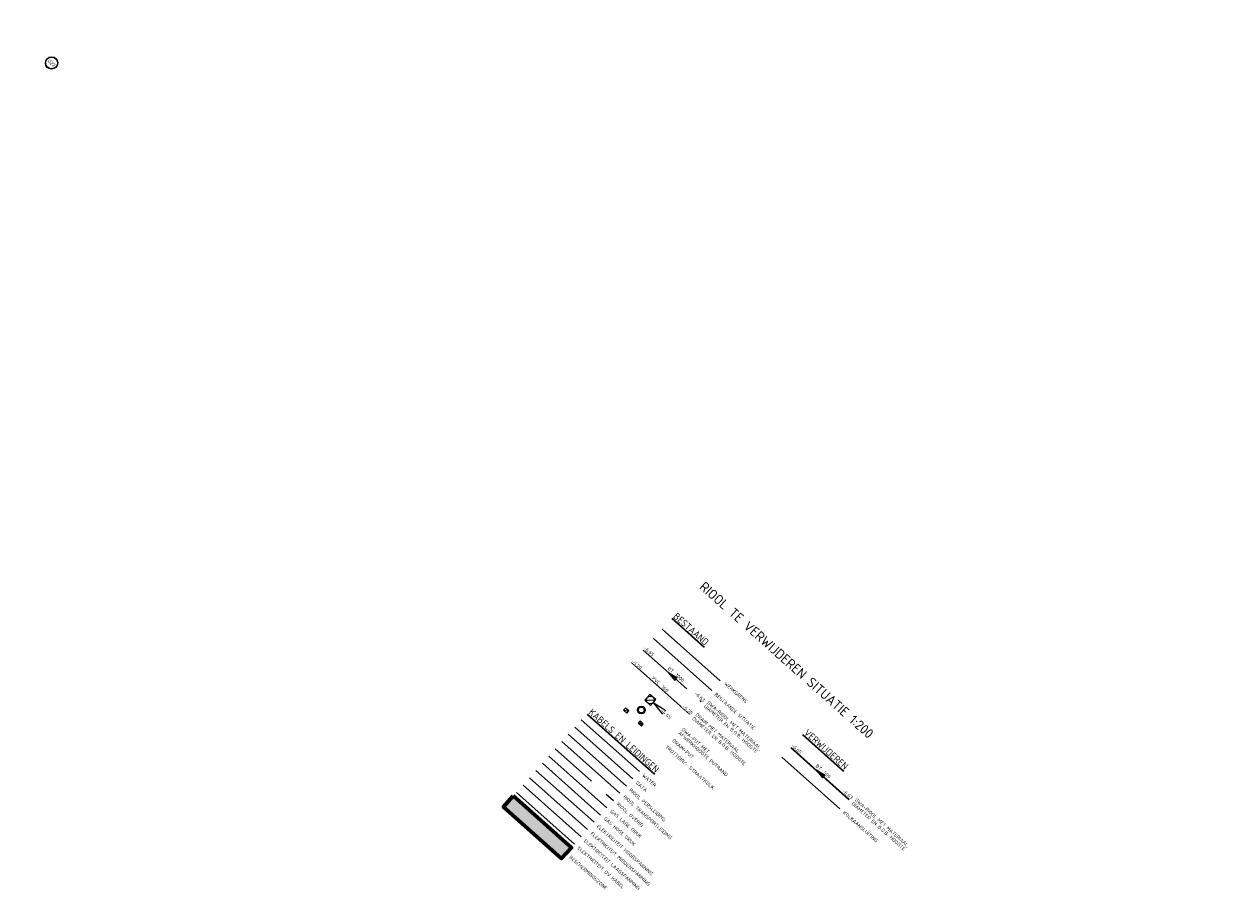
# Model space of a CAD drawing. Header units: metres. Extents: x 113080 to 114329, y 482672 to 483852.
# Tile 54 of 55: x 114199 to 114322, y 482752 to 482842. Entities that reach past the tile are written whole.
import ezdxf
from ezdxf.enums import TextEntityAlignment as Align
from ezdxf.lldxf.tags import DXFTag

# ---------------------------------------------------------------- set-up
doc = ezdxf.new("R2010")
doc.units = ezdxf.units.M
for name, pattern in [('RI-DRAINAGE', [19.2, 6, -1.8, 1.8, -1.8, 2.4, -1.8, 1.8, -1.8]), ('RI-GWA', [18.45, 6, -1.8, 1.75, -1.8, 1.75, -1.8, 1.75, -1.8]), ('RI-OVERIG', [17, 5, -2, 2, -2, 0, -2, 2, -2])]:
    doc.linetypes.add(name, pattern=pattern)
doc.layers.get('Defpoints').update_dxf_attribs({"color": 11})
for name, color, linetype, lineweight, true_color in [('B-WE-KL-DATA-G', 3, 'KL-DATA-N', 18, 0x00ff00), ('B-WE-KL-ET_HS-G', 1, 'KL-HS-N', 18, 0xff0000), ('B-WE-KL-ET_LS-G', 190, 'KL-LS-N', 18, 0x7f00ff), ('B-WE-KL-ET_LS_OV-G', 190, 'KL-LS-OV-N', 18, 0x7f00ff), ('B-WE-KL-ET_MS-G', 4, 'KL-MS-N', 18, 0x00ffff), ('B-WE-KL-GAS_HD-G', 30, 'KL-GAS-HD-N', 18, 0xff7f00), ('B-WE-KL-GAS_LD-G', 2, 'KL-GAS-LD-N', 18, 0xffff00), ('B-WE-KL-WATER-G', 5, 'KL-WATER-N', 18, 0x0000ff), ('B-WE-OG-INFO_EIS VOORZORGSMAATREGEL-GV', 7, 'Continuous', 70, 0xfa194b), ('B-WE-RI-OVERIG-G', 1, 'RI-OVERIG', 18, 0xff0000), ('B-WE-RI-PERSLEIDING-G', 6, 'RI-PERS', 18, 0xff00ff), ('B-WE-RI-TRANSPORTLEIDING-G', 1, 'RI-TRANSPORTLEIDING', 18, 0xff0000), ('N-WE-RI-GWA_PUTNUMMER-S', 30, 'Continuous', 25, 0xff7f00), ('V-WE-RI-GWA_STROOMRICHTING-S', 30, 'Continuous', 25, 0xff7f00), ('V-WE-RI-GWA_TRANSPORTLEIDING-G', 30, 'RI-GWA-V', 35, 0xff7f00), ('V-WE-RI-HWA_KOLKAANSLUITING-G', 150, 'RI-HWA_KOLKAANSLUITING-V', 18, 0x007fff)]:
    doc.layers.add(name, color=color, linetype=linetype, lineweight=lineweight, true_color=true_color)
doc.layers.add('B-WE-OG-INFO_EIS VOORZORGSMAATREGEL-V', color=7, linetype='Continuous', lineweight=18, true_color=0xfa194b, transparency=0.8)
for name, color, linetype, lineweight in [('B-WE-RI-DRAINAGE_DRAIN-G', 252, 'RI-DRAINAGE', 18), ('B-WE-RI-DRAINAGE_PUT-S', 252, 'Continuous', 25), ('B-WE-RI-GWA_PUTNUMMER-S', 252, 'Continuous', 25), ('B-WE-RI-GWA_RIOOLPUT_INSPECTIEPUT-S', 252, 'Continuous', 25), ('B-WE-RI-GWA_STROOMRICHTING-S', 252, 'Continuous', 25), ('B-WE-RI-GWA_TRANSPORTLEIDING-G', 252, 'RI-GWA', 18), ('B-WE-RI-HWA_KOLK-S', 252, 'Continuous', 25), ('B-WE-RI-OFG_DRAINAGE_STROOMRICHTING-S', 252, 'Continuous', 25), ('B-WE-VH-KANTOPSLUITING_VOORKANTBAND-G', 252, 'Continuous', 18), ('X-XX-AL-TEKENBLAD-T18', 10, 'Continuous', 18), ('X-XX-AL-TEKENBLAD-T35', 7, 'Continuous', 35), ('X-XX-AL-WERKGRENS-G', 7, 'XX-WERKGRENS', 25), ('X-XX-AL-WIPEOUT_IN_BLOCK-A', 193, 'Continuous', 25)]:
    doc.layers.add(name, color=color, linetype=linetype, lineweight=lineweight)
doc.styles.add('NLCS-ISO', font='NLCS-ISO.ttf')
doc.styles.add('NLCS-ISO-M200-T18', font='NLCS-ISO.ttf', dxfattribs={"height": 0.36})
doc.styles.add('NLCS-ISO-M200-T35', font='NLCS-ISO.ttf', dxfattribs={"height": 0.7})
doc.styles.get("Standard").update_dxf_attribs({"font": 'NLCS-ISO.ttf'})
tags = doc.linetypes.add('KL-DATA-N', pattern='A,4,-1,[101,NLCS.SHX,S=0.5,R=0,X=0,Y=0],-1,4,-1,["D",Standard,S=1,R=0,X=-0.25,Y=-0.5],-1.5', length=12.5).pattern_tags.tags
tags[18] = DXFTag(74, 10)
tags = doc.linetypes.add('KL-GAS-HD-N', pattern='A,4,-1,[69,NLCS.SHX,S=0.5,R=0,X=0,Y=0],-1,4,-1,["H",Standard,S=1,R=0,X=0,Y=-0.5],-2', length=13).pattern_tags.tags
tags[18] = DXFTag(74, 10)
tags = doc.linetypes.add('KL-GAS-LD-N', pattern='A,4,-1,[69,NLCS.SHX,S=0.5,R=0,X=0,Y=0],-1,4,-1,["L",Standard,S=1,R=0,X=0.25,Y=-0.5],-2', length=13).pattern_tags.tags
tags[18] = DXFTag(74, 10)
tags = doc.linetypes.add('KL-HS-N', pattern='A,4,-1,[103,NLCS.SHX,S=0.75,R=0,X=0,Y=0],-1,4,-1,["H",Standard,S=1,R=0,X=0,Y=-0.5],-2', length=13).pattern_tags.tags
tags[18] = DXFTag(74, 10)
tags = doc.linetypes.add('KL-LS-N', pattern='A,4,-1,[103,NLCS.SHX,S=0.75,R=0,X=0,Y=0],-1,4,-1,["L",Standard,S=1,R=0,X=0,Y=-0.5],-2', length=13).pattern_tags.tags
tags[18] = DXFTag(74, 10)
tags = doc.linetypes.add('KL-LS-OV-N', pattern='A,4,-1,[103,NLCS.SHX,S=0.75,R=0,X=0,Y=0],-1,4,-1.5,["0V",Standard,S=1,R=0,X=0,Y=-0.5],-3', length=14.5).pattern_tags.tags
tags[18] = DXFTag(74, 10)
tags = doc.linetypes.add('KL-MS-N', pattern='A,4,-1,[103,NLCS.SHX,S=0.75,R=0,X=0,Y=0],-1,4,-1,["M",Standard,S=1,R=0,X=0,Y=-0.5],-2', length=13).pattern_tags.tags
tags[18] = DXFTag(74, 10)
doc.linetypes.add('KL-WATER-N', pattern='A,7,-0.5,[168,NLCS.SHX,S=0.75,R=0,X=0.75,Y=0],-2', length=9.5)
doc.linetypes.add('RI-GWA-V', pattern='A,3,[24,NLCS.SHX,S=1,R=0,X=0,Y=0],3,-3', length=9)
doc.linetypes.add('RI-HWA_KOLKAANSLUITING-V', pattern='A,1.25,[24,NLCS.SHX,S=0.5,R=0,X=0,Y=0],1.25,-1.8,1.8,-1.8,1.8,-1.8,1.8,-1.8', length=15.1)
tags = doc.linetypes.add('RI-PERS', pattern='A,7,-2,["P",Standard,S=1.8,R=0,X=-0.5,Y=-0.9],-2,7,-2,[102,NLCS.SHX,S=1,R=180,X=0,Y=0],-2', length=22).pattern_tags.tags
tags[6] = DXFTag(74, 10)
tags = doc.linetypes.add('RI-TRANSPORTLEIDING', pattern='A,7,-2,["T",Standard,S=1.8,R=0,X=-0.5,Y=-0.9],-2,7,-2,[102,NLCS.SHX,S=1,R=180,X=0,Y=0],-2', length=22).pattern_tags.tags
tags[6] = DXFTag(74, 10)
doc.linetypes.add('XX-WERKGRENS', pattern='A,0,[137,NLCS.SHX,S=0.5,R=0,X=0,Y=0],-30', length=30)

# ---------------------------------------------------------------- blocks, each defined once
blk = doc.blocks.new('*U172')
blk.add_circle((4679.07, 175.03), 3.09)
at = {"ltscale": 0.1, "style": 'NLCS-ISO'}
blk.add_attdef('PUTNR', text='', height=1.8, dxfattribs=at).set_placement((4679.07, 175.03), align=Align.MIDDLE_CENTER)
blk.add_attdef('PUTHGT', text='', height=1.8, rotation=45, dxfattribs=at).set_placement((5.39, 5.43), align=Align.MIDDLE_LEFT)
blk = doc.blocks.new('*U173')
blk.add_circle((3851.48, 71.08), 3.09)
at = {"ltscale": 0.1, "style": 'NLCS-ISO'}
blk.add_attdef('PUTNR', text='', height=1.8, dxfattribs=at).set_placement((3851.48, 71.08), align=Align.MIDDLE_CENTER)
blk.add_attdef('PUTHGT', text='', height=1.8, rotation=45, dxfattribs=at).set_placement((5.39, 5.43), align=Align.MIDDLE_LEFT)
blk = doc.blocks.new('*U166')
blk.add_circle((3677.92, 70.45), 3.09)
at = {"ltscale": 0.1, "style": 'NLCS-ISO'}
blk.add_attdef('PUTNR', text='', height=1.8, dxfattribs=at).set_placement((3677.92, 70.45), align=Align.MIDDLE_CENTER)
blk.add_attdef('PUTHGT', text='', height=1.8, rotation=315, dxfattribs=at).set_placement((-8.44, 8.48), align=Align.MIDDLE_LEFT)
blk = doc.blocks.new('*U167')
blk.add_circle((3643.29, 70.91), 3.09)
at = {"ltscale": 0.1, "style": 'NLCS-ISO'}
blk.add_attdef('PUTNR', text='', height=1.8, dxfattribs=at).set_placement((3643.29, 70.91), align=Align.MIDDLE_CENTER)
blk.add_attdef('PUTHGT', text='', height=1.8, rotation=45, dxfattribs=at).set_placement((5.39, 5.43), align=Align.MIDDLE_LEFT)
blk = doc.blocks.new('*U168')
blk.add_circle((3592.3, 71.84), 3.09)
at = {"ltscale": 0.1, "style": 'NLCS-ISO'}
blk.add_attdef('PUTNR', text='', height=1.8, dxfattribs=at).set_placement((3592.3, 71.84), align=Align.MIDDLE_CENTER)
blk.add_attdef('PUTHGT', text='', height=1.8, rotation=45, dxfattribs=at).set_placement((5.39, 5.43), align=Align.MIDDLE_LEFT)
blk = doc.blocks.new('*U169')
blk.add_circle((3630.48, -131.09), 3.09)
at = {"ltscale": 0.1, "style": 'NLCS-ISO'}
blk.add_attdef('PUTHGT', text='', height=1.8, rotation=45, dxfattribs=at).set_placement((5.39, 5.43), align=Align.MIDDLE_LEFT)
blk.add_attdef('PUTNR', text='', height=1.8, dxfattribs=at).set_placement((3630.48, -131.09), align=Align.MIDDLE_CENTER)
blk = doc.blocks.new('*U170')
blk.add_circle((4668.95, -142.09), 3.09)
at = {"ltscale": 0.1, "style": 'NLCS-ISO'}
blk.add_attdef('PUTHGT', text='', height=1.8, rotation=45, dxfattribs=at).set_placement((5.39, 5.43), align=Align.MIDDLE_LEFT)
blk.add_attdef('PUTNR', text='', height=1.8, dxfattribs=at).set_placement((4668.95, -142.09), align=Align.MIDDLE_CENTER)
blk = doc.blocks.new('*U171')
blk.add_circle((3678.62, -132.51), 3.09)
at = {"ltscale": 0.1, "style": 'NLCS-ISO'}
blk.add_attdef('PUTHGT', text='', height=1.8, rotation=45, dxfattribs=at).set_placement((5.39, 5.43), align=Align.MIDDLE_LEFT)
blk.add_attdef('PUTNR', text='', height=1.8, dxfattribs=at).set_placement((3678.62, -132.51), align=Align.MIDDLE_CENTER)
blk = doc.blocks.new('*U175')
for q in [(9.5, 1.25), (9.5, -1.25)]:
    blk.add_line((2, 0), q)
blk.add_circle((-787.02, 16.72), 3.09)
at = {"ltscale": 0.1, "style": 'NLCS-ISO'}
blk.add_attdef('PUTNR', text='', height=1.8, dxfattribs=at).set_placement((-787.02, 16.72), align=Align.MIDDLE_CENTER)
blk.add_attdef('PUTHGT', text='', height=1.8, rotation=360, dxfattribs=at).set_placement((7.65, 0.03), align=Align.MIDDLE_LEFT)
blk = doc.blocks.new('B-SRI-PUT_GWA-SO')
blk.add_line((-1.41, -1.41), (1.41, 1.41))
at = {"lineweight": -3, "flags": 128}
blk.add_lwpolyline([(2, -2), (2, 2), (-2, 2), (-2, -2)], close=True, dxfattribs=at)
at = {"lineweight": -3}
blk.add_circle((0, 0), 2, dxfattribs=at)
blk = doc.blocks.new('*U162')
at = {"ltscale": 0.1}
blk.add_hatch(color=256, dxfattribs=at).paths.add_polyline_path([(-2.5, 0), (2.5, -0.83), (2.5, 0.83)])
at = {"ltscale": 0.1, "flags": 128}
blk.add_lwpolyline([(-2.5, 0), (2.5, -0.83), (2.5, 0.83)], close=True, dxfattribs=at)
at = {"ltscale": 0.1, "style": 'NLCS-ISO'}
for tag, p in [('BOBL', (-14.25, 0)), ('MAT', (-1, 0.5))]:
    blk.add_attdef(tag, text='', height=1.8, dxfattribs=at).set_placement(p, align=Align.BOTTOM_RIGHT)
for tag, p in [('DIA', (1, 0.5)), ('BOBR', (14.58, 0))]:
    blk.add_attdef(tag, text='', height=1.8, dxfattribs=at).set_placement(p, align=Align.BOTTOM_LEFT)
blk.add_attdef('JVA', text='', height=1.8, dxfattribs=at).set_placement((0, -1), align=Align.TOP_CENTER)
blk = doc.blocks.new('*U52')
at = {"ltscale": 0.1, "style": 'NLCS-ISO'}
blk.add_attdef('JVA', text='', height=1.8, dxfattribs=at).set_placement((0, -1), align=Align.TOP_CENTER)
for points in [[(-13.27, 2.62), (-18.87, 2.62), (-18.87, 0.62), (-13.27, 0.62)], [(15.44, 2.62), (21.04, 2.62), (21.04, 0.62), (15.44, 0.62)]]:
    blk.add_wipeout(points).dxf.layer = 'X-XX-AL-WIPEOUT_IN_BLOCK-A'
blk.add_attdef('BOBL', text='', height=1.8, dxfattribs=at).set_placement((-13.19, 0), align=Align.BOTTOM_RIGHT)
blk.add_attdef('BOBR', text='', height=1.8, dxfattribs=at).set_placement((15.54, 0), align=Align.BOTTOM_LEFT)
blk.add_wipeout([(4.68, 3.12), (4.68, 1.12), (0, 1.12), (-4.68, 1.12), (-4.68, 3.12), (0, 3.12)]).dxf.layer = 'X-XX-AL-WIPEOUT_IN_BLOCK-A'
blk.add_attdef('MAT', text='', height=1.8, dxfattribs=at).set_placement((-1, 0.5), align=Align.BOTTOM_RIGHT)
blk.add_attdef('DIA', text='', height=1.8, dxfattribs=at).set_placement((1, 0.5), align=Align.BOTTOM_LEFT)
blk = doc.blocks.new('SRI-DRAIN_PUT-SO')
at = {"lineweight": -3}
for radius in [2, 1.5]:
    blk.add_circle((0, 0), radius, dxfattribs=at)
blk = doc.blocks.new('*U199')
for q in [(5.83, 7.6), (7.6, 5.83)]:
    blk.add_line((1.41, 1.41), q)
blk.add_circle((-344.68, -288.4), 3.09)
at = {"ltscale": 0.1, "style": 'NLCS-ISO'}
blk.add_attdef('PUTHGT', text='', height=1.8, rotation=45, dxfattribs=at).set_placement((5.39, 5.43), align=Align.MIDDLE_LEFT)
blk.add_attdef('PUTNR', text='', height=1.8, dxfattribs=at).set_placement((-344.68, -288.4), align=Align.MIDDLE_CENTER)
blk = doc.blocks.new('B-SRI-KOLK_TROTTOIR-SO')
blk.add_line((-1.125, 0), (1.125, 1.5))
at = {"flags": 128}
blk.add_lwpolyline([(-1.125, 0), (1.125, 0), (1.125, 1.5), (-1.125, 1.5)], close=True, dxfattribs=at)
blk = doc.blocks.new('B-SRI-KOLK_STRAAT_450X300-SO')
for p, q in [((-1.125, 0), (1.125, 1.5)), ((1.125, 0), (-1.125, 1.5))]:
    blk.add_line(p, q)
at = {"flags": 128}
blk.add_lwpolyline([(-1.125, 0), (1.125, 0), (1.125, 1.5), (-1.125, 1.5)], close=True, dxfattribs=at)
blk = doc.blocks.new('*U212')
blk.add_circle((4675.7, 67.93), 3.09)
at = {"ltscale": 0.1, "style": 'NLCS-ISO'}
blk.add_attdef('PUTNR', text='', height=1.8, dxfattribs=at).set_placement((4675.7, 67.93), align=Align.MIDDLE_CENTER)
blk.add_attdef('PUTHGT', text='', height=1.8, rotation=45, dxfattribs=at).set_placement((5.39, 5.43), align=Align.MIDDLE_LEFT)

msp = doc.modelspace()

# ---------------------------------------------------------------- hatches: boundary and pattern name
at = {"layer": 'B-WE-OG-INFO_EIS VOORZORGSMAATREGEL-V'}
msp.add_hatch(color=256, dxfattribs=at).paths.add_polyline_path([(114254.79, 482756.03), (114255.79, 482757.15), (114249.82, 482762.47), (114248.82, 482761.35)])

# ---------------------------------------------------------------- linework, layer by layer
at = {"layer": 'B-WE-KL-DATA-G', "flags": 128}
msp.add_lwpolyline([(114256.14, 482769.56), (114262.11, 482764.24)], dxfattribs=at)
at = {"layer": 'B-WE-KL-ET_HS-G', "flags": 128}
msp.add_lwpolyline([(114252.15, 482765.08), (114258.12, 482759.76)], dxfattribs=at)
at = {"layer": 'B-WE-KL-ET_LS-G', "flags": 128}
msp.add_lwpolyline([(114250.82, 482763.59), (114256.79, 482758.27)], dxfattribs=at)
at = {"layer": 'B-WE-KL-ET_LS_OV-G', "flags": 128}
msp.add_lwpolyline([(114250.15, 482762.84), (114256.12, 482757.52)], dxfattribs=at)
at = {"layer": 'B-WE-KL-ET_MS-G', "flags": 128}
msp.add_lwpolyline([(114251.48, 482764.34), (114257.45, 482759.01)], dxfattribs=at)
at = {"layer": 'B-WE-KL-GAS_HD-G', "flags": 128}
msp.add_lwpolyline([(114252.81, 482765.83), (114258.78, 482760.51)], dxfattribs=at)
at = {"layer": 'B-WE-KL-GAS_LD-G', "flags": 128}
msp.add_lwpolyline([(114253.48, 482766.57), (114259.45, 482761.25)], dxfattribs=at)
at = {"layer": 'B-WE-OG-INFO_EIS VOORZORGSMAATREGEL-GV', "flags": 128}
msp.add_lwpolyline([(114249.82, 482762.47), (114255.79, 482757.15), (114254.79, 482756.03), (114248.82, 482761.35)], close=True, dxfattribs=at)
at = {"layer": 'B-WE-RI-DRAINAGE_DRAIN-G', "ltscale": 2, "flags": 128}
msp.add_lwpolyline([(114267.95, 482770.87), (114261.97, 482776.19)], dxfattribs=at)
at = {"layer": 'B-WE-RI-GWA_TRANSPORTLEIDING-G', "flags": 128}
msp.add_lwpolyline([(114263.18, 482777.46), (114269.15, 482772.14)], dxfattribs=at)
at = {"layer": 'B-WE-RI-OVERIG-G', "flags": 128}
msp.add_lwpolyline([(114254.14, 482767.32), (114260.12, 482762)], dxfattribs=at)
at = {"layer": 'B-WE-RI-PERSLEIDING-G', "ltscale": 0.6, "flags": 128}
msp.add_lwpolyline([(114255.47, 482768.81), (114261.45, 482763.49)], dxfattribs=at)
at = {"layer": 'B-WE-RI-TRANSPORTLEIDING-G', "ltscale": 0.6, "flags": 128}
msp.add_lwpolyline([(114254.81, 482768.07), (114260.78, 482762.75)], dxfattribs=at)
at = {"layer": 'B-WE-VH-KANTOPSLUITING_VOORKANTBAND-G', "flags": 128}
msp.add_lwpolyline([(114270.22, 482773.33), (114264.24, 482778.66)], dxfattribs=at)
at = {"layer": 'V-WE-RI-GWA_TRANSPORTLEIDING-G', "flags": 128}
msp.add_lwpolyline([(114278.36, 482767.44), (114284.33, 482762.12)], dxfattribs=at)
at = {"layer": 'V-WE-RI-HWA_KOLKAANSLUITING-G', "flags": 128}
msp.add_lwpolyline([(114277.42, 482766.47), (114283.4, 482761.14)], dxfattribs=at)
at = {"layer": 'X-XX-AL-WERKGRENS-G', "ltscale": 0.2}
msp.add_line((114265.11, 482779.63), (114271.08, 482774.3), dxfattribs=at)

# ---------------------------------------------------------------- block references
at = {"layer": 'B-WE-RI-GWA_PUTNUMMER-S', "xscale": 0.2, "yscale": 0.2, "zscale": 0.2, "rotation": 318.2957308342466}
for name, p in [('*U170', (113524.1, 483480.3)), ('*U172', (113480.4, 483434.3)), ('*U173', (113617.8, 483339.7)), ('*U171', (113670.7, 483347.1)), ('*U166', (113643.8, 483316.7)), ('*U168', (113656.4, 483305.1))]:
    msp.add_blockref(name, p, dxfattribs=at)
at = {"layer": 'B-WE-RI-GWA_RIOOLPUT_INSPECTIEPUT-S', "xscale": 0.2, "yscale": 0.2, "zscale": 0.2, "rotation": 318.2896731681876}
msp.add_blockref('B-SRI-PUT_GWA-SO', (114263.9, 482772.34), dxfattribs=at)
at = {"layer": 'B-WE-RI-HWA_KOLK-S', "xscale": 0.2, "yscale": 0.2, "zscale": 0.2, "rotation": 318.2896731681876}
msp.add_blockref('B-SRI-KOLK_STRAAT_450X300-SO', (114262.82, 482769.81), dxfattribs=at)
at = {"layer": 'N-WE-RI-GWA_PUTNUMMER-S', "xscale": 0.2, "yscale": 0.2, "zscale": 0.2, "rotation": 318.2957308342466}
for name, p in [('*U212', (113495.14, 483449.82)), ('*U169', (113677.69, 483340.46)), ('*U167', (113648.9, 483312))]:
    msp.add_blockref(name, p, dxfattribs=at)
at = {"layer": 'N-WE-RI-GWA_PUTNUMMER-S', "xscale": 0.2, "yscale": 0.2, "zscale": 0.2, "rotation": 318.2896731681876}
msp.add_blockref('*U175', (114317.62, 482730.59), dxfattribs=at).add_auto_attribs({'PUTNR': 'G22', 'PUTHGT': '-3.00'})
at = {"layer": 'V-WE-RI-GWA_STROOMRICHTING-S', "xscale": 0.2000000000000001, "yscale": 0.2000000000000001, "zscale": 0.2000000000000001, "rotation": 318.2896731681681}
msp.add_blockref('*U162', (114281.35, 482764.78), dxfattribs=at).add_auto_attribs({'MAT': 'BT', 'DIA': '500', 'BOBL': '-6.65', 'BOBR': '-6.63'})

# ---------------------------------------------------------------- texts
at = {"layer": 'Defpoints', "style": 'NLCS-ISO'}
msp.add_text('RIOOL TE VERWIJDEREN SITUATIE 1:200', height=1, rotation=318.2897, dxfattribs=at).set_placement((114268.87, 482783.84))
at = {"layer": 'X-XX-AL-TEKENBLAD-T18', "style": 'NLCS-ISO-M200-T18'}
for s, p in [('BESTAANDE SITUATIE', (114270.46, 482772.85)), ('WERKGRENS', (114271.46, 482773.97)), ('DIAMETER EN B.O.B. HOOGTE', (114269.38, 482771.64)), ('GWA-RIOOL MET MATERIAAL,', (114269.71, 482772.01)), ('DRAIN MET MATERIAAL', (114268.51, 482770.75)), ('GWA-PUT MET', (114267.07, 482769.24)), ('DIAMETER EN B.O.B. HOOGTE', (114268.17, 482770.37)), ('DRAIN-PUT', (114266.11, 482768.11)), ('AFWERKHOOGTE PUTRAND', (114266.74, 482768.87)), ('TROTTOIR/- STRAATKOLK', (114265.41, 482767.45)), ('WATER', (114263.03, 482764.52)), ('DATA', (114262.36, 482763.77)), ('RIOOL TRANSPORTLEIDING', (114261.07, 482762.32)), ('RIOOL PERSLEIDING', (114261.7, 482763.02)), ('GWA-RIOOL MET MATERIAAL,', (114284.89, 482762)), ('GAS LAGE DRUK', (114259.75, 482760.84)), ('RIOOL OVERIG', (114260.4, 482761.57)), ('KOLKAANSLUITING', (114283.68, 482760.71)), ('DIAMETER EN B.O.B. HOOGTE', (114284.56, 482761.62)), ('GAS HOGE DRUK', (114259.09, 482760.09)), ('ELEKTRICITEIT MIDDENSPANNING', (114257.71, 482758.55)), ('ELEKTRICITEIT HOOGSPANNING', (114258.37, 482759.29)), ('ELEKTRICITEIT OV KABEL', (114256.38, 482757.05)), ('ELEKTRICITEIT LAAGSPANNING', (114257.04, 482757.8)), ('BESCHERMINGSZONE', (114255.54, 482756.12))]:
    msp.add_text(s, height=0.36, rotation=318.2897, dxfattribs=at).set_placement(p)
at = {"layer": 'X-XX-AL-TEKENBLAD-T35', "style": 'NLCS-ISO-M200-T35'}
for s, p in [('%%UBESTAAND', (114266.2, 482780.85)), ('%%UVERWIJDEREN', (114279.64, 482768.88))]:
    msp.add_text(s, height=0.7, rotation=318.2897, dxfattribs=at).set_placement(p)

# ---------------------------------------------------------------- next in the draw order: block references
at = {"layer": 'B-WE-RI-OFG_DRAINAGE_STROOMRICHTING-S', "xscale": 0.2, "yscale": 0.2, "zscale": 0.2, "rotation": 318.3546889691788}
msp.add_blockref('*U52', (114264.74, 482773.59), dxfattribs=at).add_auto_attribs({'MAT': 'PVC', 'DIA': '160', 'BOBL': '-5.20', 'BOBR': '-5.20'})

# ---------------------------------------------------------------- next in the draw order: linework, layer by layer
at = {"layer": 'B-WE-KL-WATER-G', "flags": 128}
msp.add_lwpolyline([(114256.8, 482770.31), (114262.78, 482764.98)], dxfattribs=at)

# ---------------------------------------------------------------- next in the draw order: block references
at = {"layer": 'B-WE-RI-DRAINAGE_PUT-S', "xscale": 0.2, "yscale": 0.2, "zscale": 0.2, "rotation": 318.2896731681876}
msp.add_blockref('SRI-DRAIN_PUT-SO', (114262.98, 482771.31), dxfattribs=at)
at = {"layer": 'B-WE-RI-GWA_PUTNUMMER-S', "xscale": 0.2, "yscale": 0.2, "zscale": 0.2, "rotation": 273.2920692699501}
msp.add_blockref('*U199', (114263.9, 482772.34), dxfattribs=at).add_auto_attribs({'PUTHGT': '-4.45'})
at = {"layer": 'B-WE-RI-GWA_STROOMRICHTING-S', "xscale": 0.2000000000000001, "yscale": 0.2000000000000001, "zscale": 0.2000000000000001, "rotation": 318.2896731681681}
msp.add_blockref('*U162', (114266.16, 482774.81), dxfattribs=at).add_auto_attribs({'MAT': 'BT', 'DIA': '1000', 'BOBL': '-6.65', 'BOBR': '-6.63'})
at = {"layer": 'B-WE-RI-HWA_KOLK-S', "xscale": 0.2, "yscale": 0.2, "zscale": 0.2, "rotation": 318.2896731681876}
msp.add_blockref('B-SRI-KOLK_TROTTOIR-SO', (114261.33, 482771.14), dxfattribs=at)

# ---------------------------------------------------------------- next in the draw order: texts
at = {"layer": 'X-XX-AL-TEKENBLAD-T35', "style": 'NLCS-ISO-M200-T35'}
msp.add_text('%%UKABELS EN LEIDINGEN', height=0.7, rotation=318.2897, dxfattribs=at).set_placement((114257.5, 482770.98))

doc.saveas('drawing.dxf')
